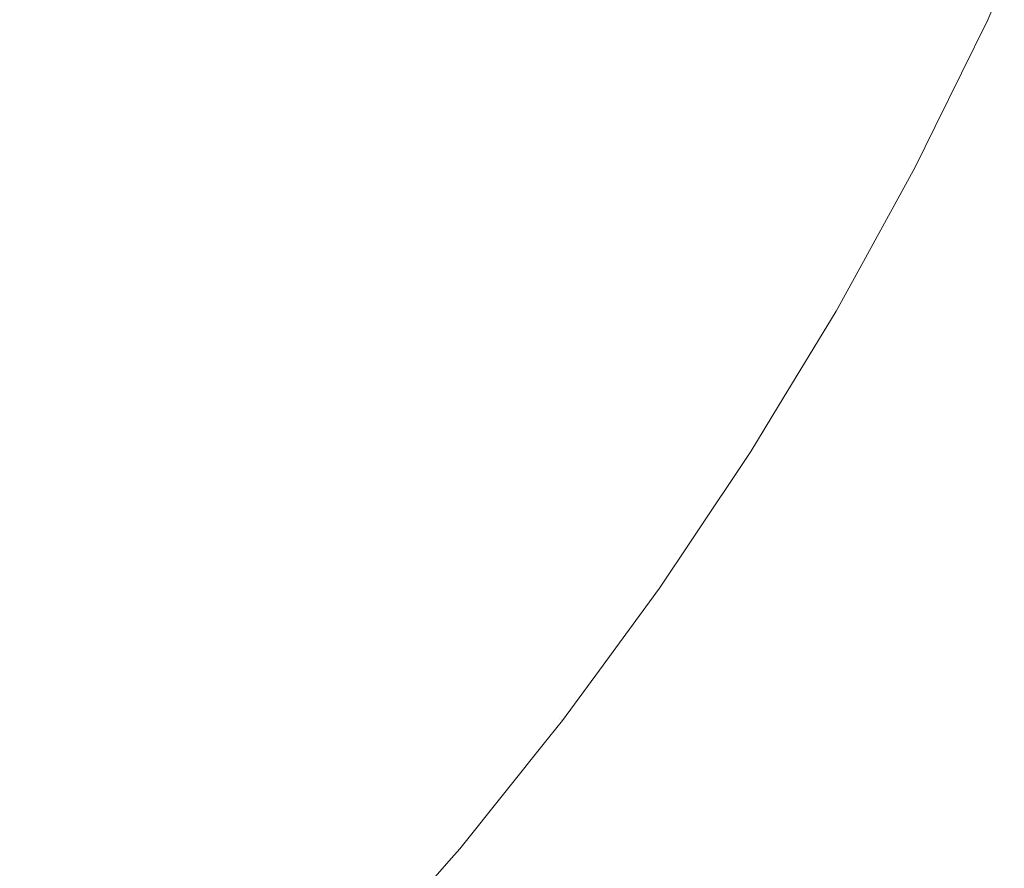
# Model space of a CAD drawing. Header units: centimetres. Extents: x -25.9 to 27.4, y -21.7 to -19.9.
# Tile 176 of 202: x 27.3774 to 27.4036, y -21.6248 to -21.6023. Entities that reach past the tile are written whole.
import ezdxf

# ---------------------------------------------------------------- set-up
doc = ezdxf.new("R2010")
doc.units = ezdxf.units.CM
doc.header["$LTSCALE"] = 2.54
doc.layers.add('Lucido design-1', color=7, linetype='Continuous')

# ---------------------------------------------------------------- blocks, each defined once
blk = doc.blocks.new('Gruppo-5-1')
at = {"color": 7, "linetype": 'Continuous', "lineweight": 9}
for points, invisible_edges in [([(27.380878, -21.599467, 875.659988), (27.379091, -21.602411, 875.659988), (27.37692, -21.601028, 875.656814), (27.378648, -21.59818, 875.656814)], 15), ([(27.378786, -21.598259, 876.385764), (27.377054, -21.601113, 876.385764), (27.379282, -21.602533, 876.382487), (27.381073, -21.59958, 876.382487)], 15), ([(27.394224, -21.5981, 876.364658), (27.392484, -21.601627, 876.364658), (27.39402, -21.602427, 876.360848), (27.395793, -21.598831, 876.360848)], 15), ([(27.388679, -21.599647, 875.670122), (27.386878, -21.602931, 875.670122), (27.384996, -21.601845, 875.666648), (27.386753, -21.598644, 875.666648)], 15), ([(27.387037, -21.598792, 876.375625), (27.385274, -21.602005, 876.375625), (27.387181, -21.603106, 876.372053), (27.38899, -21.599809, 876.372053)], 15), ([(27.396887, -21.599342, 875.684856), (27.395091, -21.602984, 875.684856), (27.393689, -21.602254, 875.68106), (27.395455, -21.598674, 875.68106)], 15), ([(27.395793, -21.598831, 876.360848), (27.39402, -21.602427, 876.360848), (27.395412, -21.603151, 876.356974), (27.397215, -21.599495, 876.356974)], 15), ([(27.398178, -21.599944, 875.688718), (27.396354, -21.603642, 875.688718), (27.395091, -21.602984, 875.684856), (27.396887, -21.599342, 875.684856)], 15), ([(27.382995, -21.600689, 875.663268), (27.381153, -21.603725, 875.663268), (27.379091, -21.602411, 875.659988), (27.380878, -21.599467, 875.659988)], 15), ([(27.381073, -21.59958, 876.382487), (27.379282, -21.602533, 876.382487), (27.381389, -21.603875, 876.379106), (27.383237, -21.600829, 876.379106)], 15), ([(27.397215, -21.599495, 876.356974), (27.395412, -21.603151, 876.356974), (27.396658, -21.6038, 876.35304), (27.398488, -21.600088, 876.35304)], 15), ([(27.39048, -21.600584, 875.673687), (27.388636, -21.603946, 875.673687), (27.386878, -21.602931, 875.670122), (27.388679, -21.599647, 875.670122)], 15), ([(27.38899, -21.599809, 876.372053), (27.387181, -21.603106, 876.372053), (27.388955, -21.60413, 876.368395), (27.390807, -21.600754, 876.368395)], 15), ([(27.399325, -21.600478, 875.692639), (27.397476, -21.604226, 875.692639), (27.396354, -21.603642, 875.688718), (27.398178, -21.599944, 875.688718)], 15), ([(27.398488, -21.600088, 876.35304), (27.396658, -21.6038, 876.35304), (27.397756, -21.604372, 876.349055), (27.399611, -21.600612, 876.349055)], 15), ([(27.392151, -21.601454, 875.677334), (27.390267, -21.604888, 875.677334), (27.388636, -21.603946, 875.673687), (27.39048, -21.600584, 875.673687)], 15), ([(27.400325, -21.600945, 875.696612), (27.398455, -21.604736, 875.696612), (27.397476, -21.604226, 875.692639), (27.399325, -21.600478, 875.692639)], 15), ([(27.399611, -21.600612, 876.349055), (27.397756, -21.604372, 876.349055), (27.398705, -21.604866, 876.345025), (27.40058, -21.601064, 876.345025)], 15), ([(27.384996, -21.601845, 875.666648), (27.383102, -21.604966, 875.666648), (27.381153, -21.603725, 875.663268), (27.382995, -21.600689, 875.663268)], 15), ([(27.383237, -21.600829, 876.379106), (27.381389, -21.603875, 876.379106), (27.383373, -21.605139, 876.375625), (27.385274, -21.602005, 876.375625)], 15), ([(27.390807, -21.600754, 876.368395), (27.388955, -21.60413, 876.368395), (27.390592, -21.605076, 876.364658), (27.392484, -21.601627, 876.364658)], 15), ([(27.401176, -21.601342, 875.70063), (27.399289, -21.60517, 875.70063), (27.398455, -21.604736, 875.696612), (27.400325, -21.600945, 875.696612)], 15), ([(27.379091, -21.602411, 875.659988), (27.377178, -21.605275, 875.659988), (27.375069, -21.603798, 875.656814), (27.37692, -21.601028, 875.656814)], 15), ([(27.377054, -21.601113, 876.385764), (27.375199, -21.603889, 876.385764), (27.377363, -21.605404, 876.382487), (27.379282, -21.602533, 876.382487)], 15), ([(27.40058, -21.601064, 876.345025), (27.398705, -21.604866, 876.345025), (27.399504, -21.605282, 876.340958), (27.401396, -21.601444, 876.340958)], 15), ([(27.393689, -21.602254, 875.68106), (27.391768, -21.605755, 875.68106), (27.390267, -21.604888, 875.677334), (27.392151, -21.601454, 875.677334)], 15), ([(27.401877, -21.601669, 875.704687), (27.399975, -21.605527, 875.704687), (27.399289, -21.60517, 875.70063), (27.401176, -21.601342, 875.70063)], 15), ([(27.401396, -21.601444, 876.340958), (27.399504, -21.605282, 876.340958), (27.400151, -21.605618, 876.336861), (27.402057, -21.601753, 876.336861)], 15), ([(27.40315, -21.602262, 875.721383), (27.40359, -21.601261, 875.721383), (27.40359, -21.601261, 876.321383), (27.40315, -21.602262, 876.321383)], 10), ([(27.392484, -21.601627, 876.364658), (27.390592, -21.605076, 876.364658), (27.392092, -21.605942, 876.360848), (27.39402, -21.602427, 876.360848)], 15), ([(27.402427, -21.601925, 875.708777), (27.400512, -21.605806, 875.708777), (27.399975, -21.605527, 875.704687), (27.401877, -21.601669, 875.704687)], 15), ([(27.386878, -21.602931, 875.670122), (27.384934, -21.606134, 875.670122), (27.383102, -21.604966, 875.666648), (27.384996, -21.601845, 875.666648)], 15), ([(27.402057, -21.601753, 876.336861), (27.400151, -21.605618, 876.336861), (27.400646, -21.605876, 876.33274), (27.402563, -21.601988, 876.33274)], 15), ([(27.402822, -21.602109, 875.712891), (27.400899, -21.606008, 875.712891), (27.400512, -21.605806, 875.708777), (27.402427, -21.601925, 875.708777)], 15), ([(27.402563, -21.601988, 876.33274), (27.400646, -21.605876, 876.33274), (27.400988, -21.606054, 876.328604), (27.402913, -21.602152, 876.328604)], 15), ([(27.385274, -21.602005, 876.375625), (27.383373, -21.605139, 876.375625), (27.38523, -21.606322, 876.372053), (27.387181, -21.603106, 876.372053)], 15), ([(27.403063, -21.602222, 875.717024), (27.401136, -21.606131, 875.717024), (27.400899, -21.606008, 875.712891), (27.402822, -21.602109, 875.712891)], 15), ([(27.402913, -21.602152, 876.328604), (27.400988, -21.606054, 876.328604), (27.401178, -21.606153, 876.324458), (27.403107, -21.602242, 876.324458)], 15), ([(27.401136, -21.606131, 875.717024), (27.403063, -21.602222, 875.717024), (27.40315, -21.602262, 875.721383), (27.401749, -21.605102, 875.721383)], 11), ([(27.401749, -21.605102, 876.321383), (27.40315, -21.602262, 876.321383), (27.403107, -21.602242, 876.324458), (27.401178, -21.606153, 876.324458)], 14), ([(27.381153, -21.603725, 875.663268), (27.379181, -21.606677, 875.663268), (27.377178, -21.605275, 875.659988), (27.379091, -21.602411, 875.659988)], 15), ([(27.395091, -21.602984, 875.684856), (27.393137, -21.606545, 875.684856), (27.391768, -21.605755, 875.68106), (27.393689, -21.602254, 875.68106)], 15), ([(27.39402, -21.602427, 876.360848), (27.392092, -21.605942, 876.360848), (27.393451, -21.606726, 876.356974), (27.395412, -21.603151, 876.356974)], 15), ([(27.40315, -21.602262, 876.321383), (27.401749, -21.605102, 876.321383), (27.401749, -21.605102, 875.721383), (27.40315, -21.602262, 875.721383)], 10), ([(27.379282, -21.602533, 876.382487), (27.377363, -21.605404, 876.382487), (27.37941, -21.606838, 876.379106), (27.381389, -21.603875, 876.379106)], 15), ([(27.388636, -21.603946, 875.673687), (27.386646, -21.607224, 875.673687), (27.384934, -21.606134, 875.670122), (27.386878, -21.602931, 875.670122)], 15), ([(27.396354, -21.603642, 875.688718), (27.394371, -21.607257, 875.688718), (27.393137, -21.606545, 875.684856), (27.395091, -21.602984, 875.684856)], 15), ([(27.387181, -21.603106, 876.372053), (27.38523, -21.606322, 876.372053), (27.386957, -21.607422, 876.368395), (27.388955, -21.60413, 876.368395)], 15), ([(27.395412, -21.603151, 876.356974), (27.393451, -21.606726, 876.356974), (27.394667, -21.607429, 876.35304), (27.396658, -21.6038, 876.35304)], 15), ([(27.383102, -21.604966, 875.666648), (27.381073, -21.608002, 875.666648), (27.379181, -21.606677, 875.663268), (27.381153, -21.603725, 875.663268)], 15), ([(27.397476, -21.604226, 875.692639), (27.395466, -21.60789, 875.692639), (27.394371, -21.607257, 875.688718), (27.396354, -21.603642, 875.688718)], 15), ([(27.396658, -21.6038, 876.35304), (27.394667, -21.607429, 876.35304), (27.39574, -21.608048, 876.349055), (27.397756, -21.604372, 876.349055)], 15), ([(27.381389, -21.603875, 876.379106), (27.37941, -21.606838, 876.379106), (27.381336, -21.608187, 876.375625), (27.383373, -21.605139, 876.375625)], 15), ([(27.390267, -21.604888, 875.677334), (27.388235, -21.608236, 875.677334), (27.386646, -21.607224, 875.673687), (27.388636, -21.603946, 875.673687)], 15), ([(27.388955, -21.60413, 876.368395), (27.386957, -21.607422, 876.368395), (27.388552, -21.608438, 876.364658), (27.390592, -21.605076, 876.364658)], 15), ([(27.398455, -21.604736, 875.696612), (27.396422, -21.608442, 875.696612), (27.395466, -21.60789, 875.692639), (27.397476, -21.604226, 875.692639)], 15), ([(27.397756, -21.604372, 876.349055), (27.39574, -21.608048, 876.349055), (27.396666, -21.608583, 876.345025), (27.398705, -21.604866, 876.345025)], 15), ([(27.399289, -21.60517, 875.70063), (27.397236, -21.608911, 875.70063), (27.396422, -21.608442, 875.696612), (27.398455, -21.604736, 875.696612)], 15), ([(27.398705, -21.604866, 876.345025), (27.396666, -21.608583, 876.345025), (27.397446, -21.609033, 876.340958), (27.399504, -21.605282, 876.340958)], 15), ([(27.384934, -21.606134, 875.670122), (27.382853, -21.609249, 875.670122), (27.381073, -21.608002, 875.666648), (27.383102, -21.604966, 875.666648)], 15), ([(27.391768, -21.605755, 875.68106), (27.389697, -21.609168, 875.68106), (27.388235, -21.608236, 875.677334), (27.390267, -21.604888, 875.677334)], 15), ([(27.390592, -21.605076, 876.364658), (27.388552, -21.608438, 876.364658), (27.390012, -21.609369, 876.360848), (27.392092, -21.605942, 876.360848)], 15), ([(27.401749, -21.605102, 875.721383), (27.40122, -21.606175, 875.721383), (27.401136, -21.606131, 875.717024)], 10), ([(27.401178, -21.606153, 876.324458), (27.40122, -21.606175, 876.321383), (27.401749, -21.605102, 876.321383)], 9), ([(27.40122, -21.606175, 875.721383), (27.401749, -21.605102, 875.721383), (27.401749, -21.605102, 876.321383), (27.40122, -21.606175, 876.321383)], 10), ([(27.379181, -21.606677, 875.663268), (27.377081, -21.60954, 875.663268), (27.375141, -21.608052, 875.659988), (27.377178, -21.605275, 875.659988)], 15), ([(27.383373, -21.605139, 876.375625), (27.381336, -21.608187, 876.375625), (27.38314, -21.609449, 876.372053), (27.38523, -21.606322, 876.372053)], 15), ([(27.399975, -21.605527, 875.704687), (27.397906, -21.609298, 875.704687), (27.397236, -21.608911, 875.70063), (27.399289, -21.60517, 875.70063)], 15), ([(27.399504, -21.605282, 876.340958), (27.397446, -21.609033, 876.340958), (27.398078, -21.609397, 876.336861), (27.400151, -21.605618, 876.336861)], 15), ([(27.377363, -21.605404, 876.382487), (27.375321, -21.60819, 876.382487), (27.377303, -21.609711, 876.379106), (27.37941, -21.606838, 876.379106)], 15), ([(27.400512, -21.605806, 875.708777), (27.39843, -21.609601, 875.708777), (27.397906, -21.609298, 875.704687), (27.399975, -21.605527, 875.704687)], 15), ([(27.400151, -21.605618, 876.336861), (27.398078, -21.609397, 876.336861), (27.398561, -21.609676, 876.33274), (27.400646, -21.605876, 876.33274)], 15), ([(27.393137, -21.606545, 875.684856), (27.39103, -21.610017, 875.684856), (27.389697, -21.609168, 875.68106), (27.391768, -21.605755, 875.68106)], 15), ([(27.400899, -21.606008, 875.712891), (27.398808, -21.609819, 875.712891), (27.39843, -21.609601, 875.708777), (27.400512, -21.605806, 875.708777)], 15), ([(27.400646, -21.605876, 876.33274), (27.398561, -21.609676, 876.33274), (27.398895, -21.609869, 876.328604), (27.400988, -21.606054, 876.328604)], 15), ([(27.386646, -21.607224, 875.673687), (27.384516, -21.610413, 875.673687), (27.382853, -21.609249, 875.670122), (27.384934, -21.606134, 875.670122)], 15), ([(27.392092, -21.605942, 876.360848), (27.390012, -21.609369, 876.360848), (27.391336, -21.610212, 876.356974), (27.393451, -21.606726, 876.356974)], 15), ([(27.401136, -21.606131, 875.717024), (27.399039, -21.609952, 875.717024), (27.398808, -21.609819, 875.712891), (27.400899, -21.606008, 875.712891)], 15), ([(27.400988, -21.606054, 876.328604), (27.398895, -21.609869, 876.328604), (27.39908, -21.609976, 876.324458), (27.401178, -21.606153, 876.324458)], 15), ([(27.399039, -21.609952, 875.717024), (27.401136, -21.606131, 875.717024), (27.40122, -21.606175, 875.721383), (27.399749, -21.608857, 875.721383)], 11), ([(27.399749, -21.608857, 876.321383), (27.40122, -21.606175, 876.321383), (27.401178, -21.606153, 876.324458), (27.39908, -21.609976, 876.324458)], 14), ([(27.40122, -21.606175, 876.321383), (27.399749, -21.608857, 876.321383), (27.399749, -21.608857, 875.721383), (27.40122, -21.606175, 875.721383)], 10), ([(27.38523, -21.606322, 876.372053), (27.38314, -21.609449, 876.372053), (27.384818, -21.610624, 876.368395), (27.386957, -21.607422, 876.368395)], 15), ([(27.381073, -21.608002, 875.666648), (27.378914, -21.610947, 875.666648), (27.377081, -21.60954, 875.663268), (27.379181, -21.606677, 875.663268)], 15), ([(27.394371, -21.607257, 875.688718), (27.392232, -21.610783, 875.688718), (27.39103, -21.610017, 875.684856), (27.393137, -21.606545, 875.684856)], 15), ([(27.37941, -21.606838, 876.379106), (27.377303, -21.609711, 876.379106), (27.379169, -21.611143, 876.375625), (27.381336, -21.608187, 876.375625)], 15), ([(27.393451, -21.606726, 876.356974), (27.391336, -21.610212, 876.356974), (27.39252, -21.610967, 876.35304), (27.394667, -21.607429, 876.35304)], 15), ([(27.388235, -21.608236, 875.677334), (27.386059, -21.611493, 875.677334), (27.384516, -21.610413, 875.673687), (27.386646, -21.607224, 875.673687)], 15), ([(27.386957, -21.607422, 876.368395), (27.384818, -21.610624, 876.368395), (27.386367, -21.611709, 876.364658), (27.388552, -21.608438, 876.364658)], 15), ([(27.395466, -21.60789, 875.692639), (27.393299, -21.611462, 875.692639), (27.392232, -21.610783, 875.688718), (27.394371, -21.607257, 875.688718)], 15), ([(27.394667, -21.607429, 876.35304), (27.39252, -21.610967, 876.35304), (27.393565, -21.611632, 876.349055), (27.39574, -21.608048, 876.349055)], 15), ([(27.382853, -21.609249, 875.670122), (27.380638, -21.61227, 875.670122), (27.378914, -21.610947, 875.666648), (27.381073, -21.608002, 875.666648)], 15), ([(27.396422, -21.608442, 875.696612), (27.394229, -21.612055, 875.696612), (27.393299, -21.611462, 875.692639), (27.395466, -21.60789, 875.692639)], 15), ([(27.381336, -21.608187, 876.375625), (27.379169, -21.611143, 876.375625), (27.380916, -21.612483, 876.372053), (27.38314, -21.609449, 876.372053)], 15), ([(27.389697, -21.609168, 875.68106), (27.387479, -21.612488, 875.68106), (27.386059, -21.611493, 875.677334), (27.388235, -21.608236, 875.677334)], 15), ([(27.39574, -21.608048, 876.349055), (27.393565, -21.611632, 876.349055), (27.394467, -21.612207, 876.345025), (27.396666, -21.608583, 876.345025)], 15), ([(27.388552, -21.608438, 876.364658), (27.386367, -21.611709, 876.364658), (27.387785, -21.612702, 876.360848), (27.390012, -21.609369, 876.360848)], 15), ([(27.397236, -21.608911, 875.70063), (27.395022, -21.61256, 875.70063), (27.394229, -21.612055, 875.696612), (27.396422, -21.608442, 875.696612)], 15), ([(27.396666, -21.608583, 876.345025), (27.394467, -21.612207, 876.345025), (27.395226, -21.61269, 876.340958), (27.397446, -21.609033, 876.340958)], 15), ([(27.397906, -21.609298, 875.704687), (27.395674, -21.612976, 875.704687), (27.395022, -21.61256, 875.70063), (27.397236, -21.608911, 875.70063)], 15), ([(27.397446, -21.609033, 876.340958), (27.395226, -21.61269, 876.340958), (27.395842, -21.613082, 876.336861), (27.398078, -21.609397, 876.336861)], 15), ([(27.399749, -21.608857, 875.721383), (27.399121, -21.61, 875.721383), (27.399039, -21.609952, 875.717024)], 10), ([(27.39908, -21.609976, 876.324458), (27.399121, -21.61, 876.321383), (27.399749, -21.608857, 876.321383)], 9), ([(27.399121, -21.61, 875.721383), (27.399749, -21.608857, 875.721383), (27.399749, -21.608857, 876.321383), (27.399121, -21.61, 876.321383)], 10), ([(27.384516, -21.610413, 875.673687), (27.382248, -21.613505, 875.673687), (27.380638, -21.61227, 875.670122), (27.382853, -21.609249, 875.670122)], 15), ([(27.39103, -21.610017, 875.684856), (27.388774, -21.613394, 875.684856), (27.387479, -21.612488, 875.68106), (27.389697, -21.609168, 875.68106)], 15), ([(27.39843, -21.609601, 875.708777), (27.396185, -21.613301, 875.708777), (27.395674, -21.612976, 875.704687), (27.397906, -21.609298, 875.704687)], 15), ([(27.378914, -21.610947, 875.666648), (27.376629, -21.613795, 875.666648), (27.374859, -21.612309, 875.663268), (27.377081, -21.60954, 875.663268)], 15), ([(27.38314, -21.609449, 876.372053), (27.380916, -21.612483, 876.372053), (27.382541, -21.61373, 876.368395), (27.384818, -21.610624, 876.368395)], 15), ([(27.390012, -21.609369, 876.360848), (27.387785, -21.612702, 876.360848), (27.38907, -21.613602, 876.356974), (27.391336, -21.610212, 876.356974)], 15), ([(27.398078, -21.609397, 876.336861), (27.395842, -21.613082, 876.336861), (27.396312, -21.613382, 876.33274), (27.398561, -21.609676, 876.33274)], 15), ([(27.377303, -21.609711, 876.379106), (27.375073, -21.612489, 876.379106), (27.376875, -21.614001, 876.375625), (27.379169, -21.611143, 876.375625)], 15), ([(27.398808, -21.609819, 875.712891), (27.396553, -21.613536, 875.712891), (27.396185, -21.613301, 875.708777), (27.39843, -21.609601, 875.708777)], 15), ([(27.398561, -21.609676, 876.33274), (27.396312, -21.613382, 876.33274), (27.396638, -21.61359, 876.328604), (27.398895, -21.609869, 876.328604)], 15), ([(27.399039, -21.609952, 875.717024), (27.396778, -21.613679, 875.717024), (27.396553, -21.613536, 875.712891), (27.398808, -21.609819, 875.712891)], 15), ([(27.392232, -21.610783, 875.688718), (27.389941, -21.614211, 875.688718), (27.388774, -21.613394, 875.684856), (27.39103, -21.610017, 875.684856)], 15), ([(27.398895, -21.609869, 876.328604), (27.396638, -21.61359, 876.328604), (27.396818, -21.613705, 876.324458), (27.39908, -21.609976, 876.324458)], 15), ([(27.396778, -21.613679, 875.717024), (27.399039, -21.609952, 875.717024), (27.399121, -21.61, 875.721383), (27.397593, -21.612518, 875.721383)], 11), ([(27.397593, -21.612518, 876.321383), (27.399121, -21.61, 876.321383), (27.39908, -21.609976, 876.324458), (27.396818, -21.613705, 876.324458)], 14), ([(27.399121, -21.61, 876.321383), (27.397593, -21.612518, 876.321383), (27.397593, -21.612518, 875.721383), (27.399121, -21.61, 875.721383)], 10), ([(27.391336, -21.610212, 876.356974), (27.38907, -21.613602, 876.356974), (27.390221, -21.614408, 876.35304), (27.39252, -21.610967, 876.35304)], 15), ([(27.386059, -21.611493, 875.677334), (27.383743, -21.614652, 875.677334), (27.382248, -21.613505, 875.673687), (27.384516, -21.610413, 875.673687)], 15), ([(27.384818, -21.610624, 876.368395), (27.382541, -21.61373, 876.368395), (27.384041, -21.614881, 876.364658), (27.386367, -21.611709, 876.364658)], 15), ([(27.393299, -21.611462, 875.692639), (27.390977, -21.614937, 875.692639), (27.389941, -21.614211, 875.688718), (27.392232, -21.610783, 875.688718)], 15), ([(27.380638, -21.61227, 875.670122), (27.378293, -21.615191, 875.670122), (27.376629, -21.613795, 875.666648), (27.378914, -21.610947, 875.666648)], 15), ([(27.379169, -21.611143, 876.375625), (27.376875, -21.614001, 876.375625), (27.378561, -21.615416, 876.372053), (27.380916, -21.612483, 876.372053)], 15), ([(27.39252, -21.610967, 876.35304), (27.390221, -21.614408, 876.35304), (27.391235, -21.615118, 876.349055), (27.393565, -21.611632, 876.349055)], 15), ([(27.387479, -21.612488, 875.68106), (27.385118, -21.615707, 875.68106), (27.383743, -21.614652, 875.677334), (27.386059, -21.611493, 875.677334)], 15), ([(27.394229, -21.612055, 875.696612), (27.391881, -21.61557, 875.696612), (27.390977, -21.614937, 875.692639), (27.393299, -21.611462, 875.692639)], 15), ([(27.393565, -21.611632, 876.349055), (27.391235, -21.615118, 876.349055), (27.392112, -21.615732, 876.345025), (27.394467, -21.612207, 876.345025)], 15), ([(27.386367, -21.611709, 876.364658), (27.384041, -21.614881, 876.364658), (27.385415, -21.615935, 876.360848), (27.387785, -21.612702, 876.360848)], 15), ([(27.395022, -21.61256, 875.70063), (27.392651, -21.616109, 875.70063), (27.391881, -21.61557, 875.696612), (27.394229, -21.612055, 875.696612)], 15), ([(27.382248, -21.613505, 875.673687), (27.379848, -21.616496, 875.673687), (27.378293, -21.615191, 875.670122), (27.380638, -21.61227, 875.670122)], 15), ([(27.394467, -21.612207, 876.345025), (27.392112, -21.615732, 876.345025), (27.392849, -21.616248, 876.340958), (27.395226, -21.61269, 876.340958)], 15), ([(27.380916, -21.612483, 876.372053), (27.378561, -21.615416, 876.372053), (27.38013, -21.616733, 876.368395), (27.382541, -21.61373, 876.368395)], 15), ([(27.388774, -21.613394, 875.684856), (27.386372, -21.61667, 875.684856), (27.385118, -21.615707, 875.68106), (27.387479, -21.612488, 875.68106)], 15), ([(27.387785, -21.612702, 876.360848), (27.385415, -21.615935, 876.360848), (27.38666, -21.61689, 876.356974), (27.38907, -21.613602, 876.356974)], 15), ([(27.395674, -21.612976, 875.704687), (27.393284, -21.616553, 875.704687), (27.392651, -21.616109, 875.70063), (27.395022, -21.61256, 875.70063)], 15), ([(27.395226, -21.61269, 876.340958), (27.392849, -21.616248, 876.340958), (27.393447, -21.616666, 876.336861), (27.395842, -21.613082, 876.336861)], 15), ([(27.397593, -21.612518, 875.721383), (27.396858, -21.61373, 875.721383), (27.396778, -21.613679, 875.717024)], 10), ([(27.396818, -21.613705, 876.324458), (27.396858, -21.61373, 876.321383), (27.397593, -21.612518, 876.321383)], 9), ([(27.396858, -21.61373, 875.721383), (27.397593, -21.612518, 875.721383), (27.397593, -21.612518, 876.321383), (27.396858, -21.61373, 876.321383)], 10), ([(27.396185, -21.613301, 875.708777), (27.39378, -21.6169, 875.708777), (27.393284, -21.616553, 875.704687), (27.395674, -21.612976, 875.704687)], 15), ([(27.395842, -21.613082, 876.336861), (27.393447, -21.616666, 876.336861), (27.393904, -21.616987, 876.33274), (27.396312, -21.613382, 876.33274)], 15), ([(27.389941, -21.614211, 875.688718), (27.387502, -21.617537, 875.688718), (27.386372, -21.61667, 875.684856), (27.388774, -21.613394, 875.684856)], 15), ([(27.396553, -21.613536, 875.712891), (27.394138, -21.61715, 875.712891), (27.39378, -21.6169, 875.708777), (27.396185, -21.613301, 875.708777)], 15), ([(27.396312, -21.613382, 876.33274), (27.393904, -21.616987, 876.33274), (27.39422, -21.617208, 876.328604), (27.396638, -21.61359, 876.328604)], 15), ([(27.383743, -21.614652, 875.677334), (27.381291, -21.617707, 875.677334), (27.379848, -21.616496, 875.673687), (27.382248, -21.613505, 875.673687)], 15), ([(27.382541, -21.61373, 876.368395), (27.38013, -21.616733, 876.368395), (27.381579, -21.617948, 876.364658), (27.384041, -21.614881, 876.364658)], 15), ([(27.38907, -21.613602, 876.356974), (27.38666, -21.61689, 876.356974), (27.387774, -21.617745, 876.35304), (27.390221, -21.614408, 876.35304)], 15), ([(27.396778, -21.613679, 875.717024), (27.394356, -21.617303, 875.717024), (27.394138, -21.61715, 875.712891), (27.396553, -21.613536, 875.712891)], 15), ([(27.396638, -21.61359, 876.328604), (27.39422, -21.617208, 876.328604), (27.394395, -21.617331, 876.324458), (27.396818, -21.613705, 876.324458)], 15), ([(27.394356, -21.617303, 875.717024), (27.396778, -21.613679, 875.717024), (27.396858, -21.61373, 875.721383), (27.395288, -21.61608, 875.721383)], 11), ([(27.395288, -21.61608, 876.321383), (27.396858, -21.61373, 876.321383), (27.396818, -21.613705, 876.324458), (27.394395, -21.617331, 876.324458)], 14), ([(27.396858, -21.61373, 876.321383), (27.395288, -21.61608, 876.321383), (27.395288, -21.61608, 875.721383), (27.396858, -21.61373, 875.721383)], 10), ([(27.378293, -21.615191, 875.670122), (27.375823, -21.618008, 875.670122), (27.374221, -21.61654, 875.666648), (27.376629, -21.613795, 875.666648)], 15), ([(27.376875, -21.614001, 876.375625), (27.374458, -21.616757, 876.375625), (27.376081, -21.618244, 876.372053), (27.378561, -21.615416, 876.372053)], 15), ([(27.390977, -21.614937, 875.692639), (27.388506, -21.618307, 875.692639), (27.387502, -21.617537, 875.688718), (27.389941, -21.614211, 875.688718)], 15), ([(27.390221, -21.614408, 876.35304), (27.387774, -21.617745, 876.35304), (27.388756, -21.618499, 876.349055), (27.391235, -21.615118, 876.349055)], 15), ([(27.385118, -21.615707, 875.68106), (27.382619, -21.618821, 875.68106), (27.381291, -21.617707, 875.677334), (27.383743, -21.614652, 875.677334)], 15), ([(27.384041, -21.614881, 876.364658), (27.381579, -21.617948, 876.364658), (27.382905, -21.619061, 876.360848), (27.385415, -21.615935, 876.360848)], 15), ([(27.391881, -21.61557, 875.696612), (27.389381, -21.618979, 875.696612), (27.388506, -21.618307, 875.692639), (27.390977, -21.614937, 875.692639)], 15), ([(27.379848, -21.616496, 875.673687), (27.37732, -21.619379, 875.673687), (27.375823, -21.618008, 875.670122), (27.378293, -21.615191, 875.670122)], 15), ([(27.391235, -21.615118, 876.349055), (27.388756, -21.618499, 876.349055), (27.389605, -21.61915, 876.345025), (27.392112, -21.615732, 876.345025)], 15), ([(27.378561, -21.615416, 876.372053), (27.376081, -21.618244, 876.372053), (27.377591, -21.619628, 876.368395), (27.38013, -21.616733, 876.368395)], 15), ([(27.392651, -21.616109, 875.70063), (27.390127, -21.619551, 875.70063), (27.389381, -21.618979, 875.696612), (27.391881, -21.61557, 875.696612)], 15), ([(27.386372, -21.61667, 875.684856), (27.38383, -21.619837, 875.684856), (27.382619, -21.618821, 875.68106), (27.385118, -21.615707, 875.68106)], 15), ([(27.392112, -21.615732, 876.345025), (27.389605, -21.61915, 876.345025), (27.390319, -21.619698, 876.340958), (27.392849, -21.616248, 876.340958)], 15), ([(27.385415, -21.615935, 876.360848), (27.382905, -21.619061, 876.360848), (27.384107, -21.62007, 876.356974), (27.38666, -21.61689, 876.356974)], 15), ([(27.393284, -21.616553, 875.704687), (27.390741, -21.620022, 875.704687), (27.390127, -21.619551, 875.70063), (27.392651, -21.616109, 875.70063)], 15), ([(27.395288, -21.61608, 875.721383), (27.394434, -21.617358, 875.721383), (27.394356, -21.617303, 875.717024)], 10), ([(27.394395, -21.617331, 876.324458), (27.394434, -21.617358, 876.321383), (27.395288, -21.61608, 876.321383)], 9), ([(27.394434, -21.617358, 875.721383), (27.395288, -21.61608, 875.721383), (27.395288, -21.61608, 876.321383), (27.394434, -21.617358, 876.321383)], 10), ([(27.392849, -21.616248, 876.340958), (27.390319, -21.619698, 876.340958), (27.390898, -21.620143, 876.336861), (27.393447, -21.616666, 876.336861)], 15), ([(27.381291, -21.617707, 875.677334), (27.378708, -21.620652, 875.677334), (27.37732, -21.619379, 875.673687), (27.379848, -21.616496, 875.673687)], 15), ([(27.39378, -21.6169, 875.708777), (27.391221, -21.62039, 875.708777), (27.390741, -21.620022, 875.704687), (27.393284, -21.616553, 875.704687)], 15), ([(27.38013, -21.616733, 876.368395), (27.377591, -21.619628, 876.368395), (27.378986, -21.620906, 876.364658), (27.381579, -21.617948, 876.364658)], 15), ([(27.387502, -21.617537, 875.688718), (27.384921, -21.620753, 875.688718), (27.38383, -21.619837, 875.684856), (27.386372, -21.61667, 875.684856)], 15), ([(27.38666, -21.61689, 876.356974), (27.384107, -21.62007, 876.356974), (27.385183, -21.620973, 876.35304), (27.387774, -21.617745, 876.35304)], 15), ([(27.393447, -21.616666, 876.336861), (27.390898, -21.620143, 876.336861), (27.391341, -21.620482, 876.33274), (27.393904, -21.616987, 876.33274)], 15), ([(27.394138, -21.61715, 875.712891), (27.391568, -21.620656, 875.712891), (27.391221, -21.62039, 875.708777), (27.39378, -21.6169, 875.708777)], 15), ([(27.393904, -21.616987, 876.33274), (27.391341, -21.620482, 876.33274), (27.391647, -21.620717, 876.328604), (27.39422, -21.617208, 876.328604)], 15), ([(27.394356, -21.617303, 875.717024), (27.391779, -21.620818, 875.717024), (27.391568, -21.620656, 875.712891), (27.394138, -21.61715, 875.712891)], 15), ([(27.39422, -21.617208, 876.328604), (27.391647, -21.620717, 876.328604), (27.391817, -21.620847, 876.324458), (27.394395, -21.617331, 876.324458)], 15), ([(27.391779, -21.620818, 875.717024), (27.394356, -21.617303, 875.717024), (27.394434, -21.617358, 875.721383), (27.392836, -21.619537, 875.721383)], 11), ([(27.392836, -21.619537, 876.321383), (27.394434, -21.617358, 876.321383), (27.394395, -21.617331, 876.324458), (27.391817, -21.620847, 876.324458)], 14), ([(27.394434, -21.617358, 876.321383), (27.392836, -21.619537, 876.321383), (27.392836, -21.619537, 875.721383), (27.394434, -21.617358, 875.721383)], 10), ([(27.388506, -21.618307, 875.692639), (27.38589, -21.621566, 875.692639), (27.384921, -21.620753, 875.688718), (27.387502, -21.617537, 875.688718)], 15), ([(27.382619, -21.618821, 875.68106), (27.379987, -21.621823, 875.68106), (27.378708, -21.620652, 875.677334), (27.381291, -21.617707, 875.677334)], 15), ([(27.387774, -21.617745, 876.35304), (27.385183, -21.620973, 876.35304), (27.386132, -21.621769, 876.349055), (27.388756, -21.618499, 876.349055)], 15), ([(27.381579, -21.617948, 876.364658), (27.378986, -21.620906, 876.364658), (27.380262, -21.622075, 876.360848), (27.382905, -21.619061, 876.360848)], 15), ([(27.376081, -21.618244, 876.372053), (27.37348, -21.620961, 876.372053), (27.374928, -21.62241, 876.368395), (27.377591, -21.619628, 876.368395)], 15), ([(27.389381, -21.618979, 875.696612), (27.386736, -21.622275, 875.696612), (27.38589, -21.621566, 875.692639), (27.388506, -21.618307, 875.692639)], 15), ([(27.388756, -21.618499, 876.349055), (27.386132, -21.621769, 876.349055), (27.386952, -21.622457, 876.345025), (27.389605, -21.61915, 876.345025)], 15), ([(27.38383, -21.619837, 875.684856), (27.381152, -21.622891, 875.684856), (27.379987, -21.621823, 875.68106), (27.382619, -21.618821, 875.68106)], 15), ([(27.390127, -21.619551, 875.70063), (27.387455, -21.622879, 875.70063), (27.386736, -21.622275, 875.696612), (27.389381, -21.618979, 875.696612)], 15), ([(27.382905, -21.619061, 876.360848), (27.380262, -21.622075, 876.360848), (27.381419, -21.623135, 876.356974), (27.384107, -21.62007, 876.356974)], 15), ([(27.389605, -21.61915, 876.345025), (27.386952, -21.622457, 876.345025), (27.387641, -21.623035, 876.340958), (27.390319, -21.619698, 876.340958)], 15), ([(27.378708, -21.620652, 875.677334), (27.376, -21.623481, 875.677334), (27.374668, -21.622149, 875.673687), (27.37732, -21.619379, 875.673687)], 15), ([(27.377591, -21.619628, 876.368395), (27.374928, -21.62241, 876.368395), (27.376266, -21.623747, 876.364658), (27.378986, -21.620906, 876.364658)], 15), ([(27.390741, -21.620022, 875.704687), (27.388048, -21.623377, 875.704687), (27.387455, -21.622879, 875.70063), (27.390127, -21.619551, 875.70063)], 15), ([(27.390319, -21.619698, 876.340958), (27.387641, -21.623035, 876.340958), (27.3882, -21.623504, 876.336861), (27.390898, -21.620143, 876.336861)], 15), ([(27.392836, -21.619537, 875.721383), (27.391854, -21.620876, 875.721383), (27.391779, -21.620818, 875.717024)], 10), ([(27.391817, -21.620847, 876.324458), (27.391854, -21.620876, 876.321383), (27.392836, -21.619537, 876.321383)], 9), ([(27.391854, -21.620876, 875.721383), (27.392836, -21.619537, 875.721383), (27.392836, -21.619537, 876.321383), (27.391854, -21.620876, 876.321383)], 10), ([(27.384921, -21.620753, 875.688718), (27.382202, -21.623853, 875.688718), (27.381152, -21.622891, 875.684856), (27.38383, -21.619837, 875.684856)], 15), ([(27.391221, -21.62039, 875.708777), (27.388512, -21.623766, 875.708777), (27.388048, -21.623377, 875.704687), (27.390741, -21.620022, 875.704687)], 15), ([(27.384107, -21.62007, 876.356974), (27.381419, -21.623135, 876.356974), (27.382455, -21.624084, 876.35304), (27.385183, -21.620973, 876.35304)], 15), ([(27.390898, -21.620143, 876.336861), (27.3882, -21.623504, 876.336861), (27.388628, -21.623863, 876.33274), (27.391341, -21.620482, 876.33274)], 15), ([(27.391568, -21.620656, 875.712891), (27.388847, -21.624047, 875.712891), (27.388512, -21.623766, 875.708777), (27.391221, -21.62039, 875.708777)], 15), ([(27.391341, -21.620482, 876.33274), (27.388628, -21.623863, 876.33274), (27.388923, -21.624111, 876.328604), (27.391647, -21.620717, 876.328604)], 15), ([(27.379987, -21.621823, 875.68106), (27.377226, -21.624707, 875.68106), (27.376, -21.623481, 875.677334), (27.378708, -21.620652, 875.677334)], 15), ([(27.38589, -21.621566, 875.692639), (27.383135, -21.624708, 875.692639), (27.382202, -21.623853, 875.688718), (27.384921, -21.620753, 875.688718)], 15), ([(27.391779, -21.620818, 875.717024), (27.38905, -21.624218, 875.717024), (27.388847, -21.624047, 875.712891), (27.391568, -21.620656, 875.712891)], 15), ([(27.391647, -21.620717, 876.328604), (27.388923, -21.624111, 876.328604), (27.389087, -21.624248, 876.324458), (27.391817, -21.620847, 876.324458)], 15), ([(27.391483, -21.621338, 875.721383), (27.389123, -21.624279, 875.721383), (27.38905, -21.624218, 875.717024), (27.391779, -21.620818, 875.717024)], 14), ([(27.391779, -21.620818, 875.717024), (27.391854, -21.620876, 875.721383), (27.391483, -21.621338, 875.721383)], 9), ([(27.378986, -21.620906, 876.364658), (27.376266, -21.623747, 876.364658), (27.37749, -21.624971, 876.360848), (27.380262, -21.622075, 876.360848)], 15), ([(27.385183, -21.620973, 876.35304), (27.382455, -21.624084, 876.35304), (27.383368, -21.624921, 876.349055), (27.386132, -21.621769, 876.349055)], 15), ([(27.391817, -21.620847, 876.324458), (27.389087, -21.624248, 876.324458), (27.389123, -21.624279, 876.321383), (27.391483, -21.621338, 876.321383)], 11), ([(27.391483, -21.621338, 876.321383), (27.391854, -21.620876, 876.321383), (27.391817, -21.620847, 876.324458)], 10), ([(27.391854, -21.620876, 876.321383), (27.391483, -21.621338, 876.321383), (27.391483, -21.621338, 875.721383), (27.391854, -21.620876, 875.721383)], 10), ([(27.389123, -21.624279, 875.721383), (27.391483, -21.621338, 875.721383), (27.391483, -21.621338, 876.321383), (27.389123, -21.624279, 876.321383)], 10), ([(27.386736, -21.622275, 875.696612), (27.383949, -21.625453, 875.696612), (27.383135, -21.624708, 875.692639), (27.38589, -21.621566, 875.692639)], 15), ([(27.381152, -21.622891, 875.684856), (27.378343, -21.625825, 875.684856), (27.377226, -21.624707, 875.68106), (27.379987, -21.621823, 875.68106)], 15), ([(27.386132, -21.621769, 876.349055), (27.383368, -21.624921, 876.349055), (27.384156, -21.625644, 876.345025), (27.386952, -21.622457, 876.345025)], 15), ([(27.380262, -21.622075, 876.360848), (27.37749, -21.624971, 876.360848), (27.3786, -21.626081, 876.356974), (27.381419, -21.623135, 876.356974)], 15), ([(27.387455, -21.622879, 875.70063), (27.384641, -21.626088, 875.70063), (27.383949, -21.625453, 875.696612), (27.386736, -21.622275, 875.696612)], 15), ([(27.386952, -21.622457, 876.345025), (27.384156, -21.625644, 876.345025), (27.38482, -21.626252, 876.340958), (27.387641, -21.623035, 876.340958)], 15), ([(27.382202, -21.623853, 875.688718), (27.379351, -21.626832, 875.688718), (27.378343, -21.625825, 875.684856), (27.381152, -21.622891, 875.684856)], 15), ([(27.388048, -21.623377, 875.704687), (27.385212, -21.626611, 875.704687), (27.384641, -21.626088, 875.70063), (27.387455, -21.622879, 875.70063)], 15), ([(27.381419, -21.623135, 876.356974), (27.3786, -21.626081, 876.356974), (27.379593, -21.627074, 876.35304), (27.382455, -21.624084, 876.35304)], 15), ([(27.387641, -21.623035, 876.340958), (27.38482, -21.626252, 876.340958), (27.385358, -21.626745, 876.336861), (27.3882, -21.623504, 876.336861)], 15), ([(27.388512, -21.623766, 875.708777), (27.385658, -21.62702, 875.708777), (27.385212, -21.626611, 875.704687), (27.388048, -21.623377, 875.704687)], 15), ([(27.3882, -21.623504, 876.336861), (27.385358, -21.626745, 876.336861), (27.38577, -21.627122, 876.33274), (27.388628, -21.623863, 876.33274)], 15), ([(27.376266, -21.623747, 876.364658), (27.373424, -21.626467, 876.364658), (27.374594, -21.627743, 876.360848), (27.37749, -21.624971, 876.360848)], 15), ([(27.383135, -21.624708, 875.692639), (27.380245, -21.627726, 875.692639), (27.379351, -21.626832, 875.688718), (27.382202, -21.623853, 875.688718)], 15), ([(27.388847, -21.624047, 875.712891), (27.38598, -21.627315, 875.712891), (27.385658, -21.62702, 875.708777), (27.388512, -21.623766, 875.708777)], 15), ([(27.388628, -21.623863, 876.33274), (27.38577, -21.627122, 876.33274), (27.386054, -21.627383, 876.328604), (27.388923, -21.624111, 876.328604)], 15), ([(27.382455, -21.624084, 876.35304), (27.379593, -21.627074, 876.35304), (27.380468, -21.62795, 876.349055), (27.383368, -21.624921, 876.349055)], 15), ([(27.38905, -21.624218, 875.717024), (27.386176, -21.627495, 875.717024), (27.38598, -21.627315, 875.712891), (27.388847, -21.624047, 875.712891)], 15), ([(27.388923, -21.624111, 876.328604), (27.386054, -21.627383, 876.328604), (27.386212, -21.627527, 876.324458), (27.389087, -21.624248, 876.324458)], 15), ([(27.388834, -21.624609, 875.721383), (27.386247, -21.627559, 875.721383), (27.386176, -21.627495, 875.717024), (27.38905, -21.624218, 875.717024)], 14), ([(27.38905, -21.624218, 875.717024), (27.389123, -21.624279, 875.721383), (27.388834, -21.624609, 875.721383)], 9), ([(27.389087, -21.624248, 876.324458), (27.386212, -21.627527, 876.324458), (27.386247, -21.627559, 876.321383), (27.388834, -21.624609, 876.321383)], 11), ([(27.388834, -21.624609, 876.321383), (27.389123, -21.624279, 876.321383), (27.389087, -21.624248, 876.324458)], 10), ([(27.389123, -21.624279, 876.321383), (27.388834, -21.624609, 876.321383), (27.388834, -21.624609, 875.721383), (27.389123, -21.624279, 875.721383)], 10), ([(27.378343, -21.625825, 875.684856), (27.37541, -21.628633, 875.684856), (27.374342, -21.627468, 875.68106), (27.377226, -21.624707, 875.68106)], 15), ([(27.383949, -21.625453, 875.696612), (27.381026, -21.628507, 875.696612), (27.380245, -21.627726, 875.692639), (27.383135, -21.624708, 875.692639)], 15), ([(27.386247, -21.627559, 875.721383), (27.388834, -21.624609, 875.721383), (27.388834, -21.624609, 876.321383), (27.386247, -21.627559, 876.321383)], 10)]:
    blk.add_3dface(points, dxfattribs=dict(at, invisible_edges=invisible_edges))

msp = doc.modelspace()

# ---------------------------------------------------------------- block references
at = {"layer": 'Lucido design-1', "color": 7}
msp.add_blockref('Gruppo-5-1', (0, 0), dxfattribs=at)

doc.saveas('drawing.dxf')
